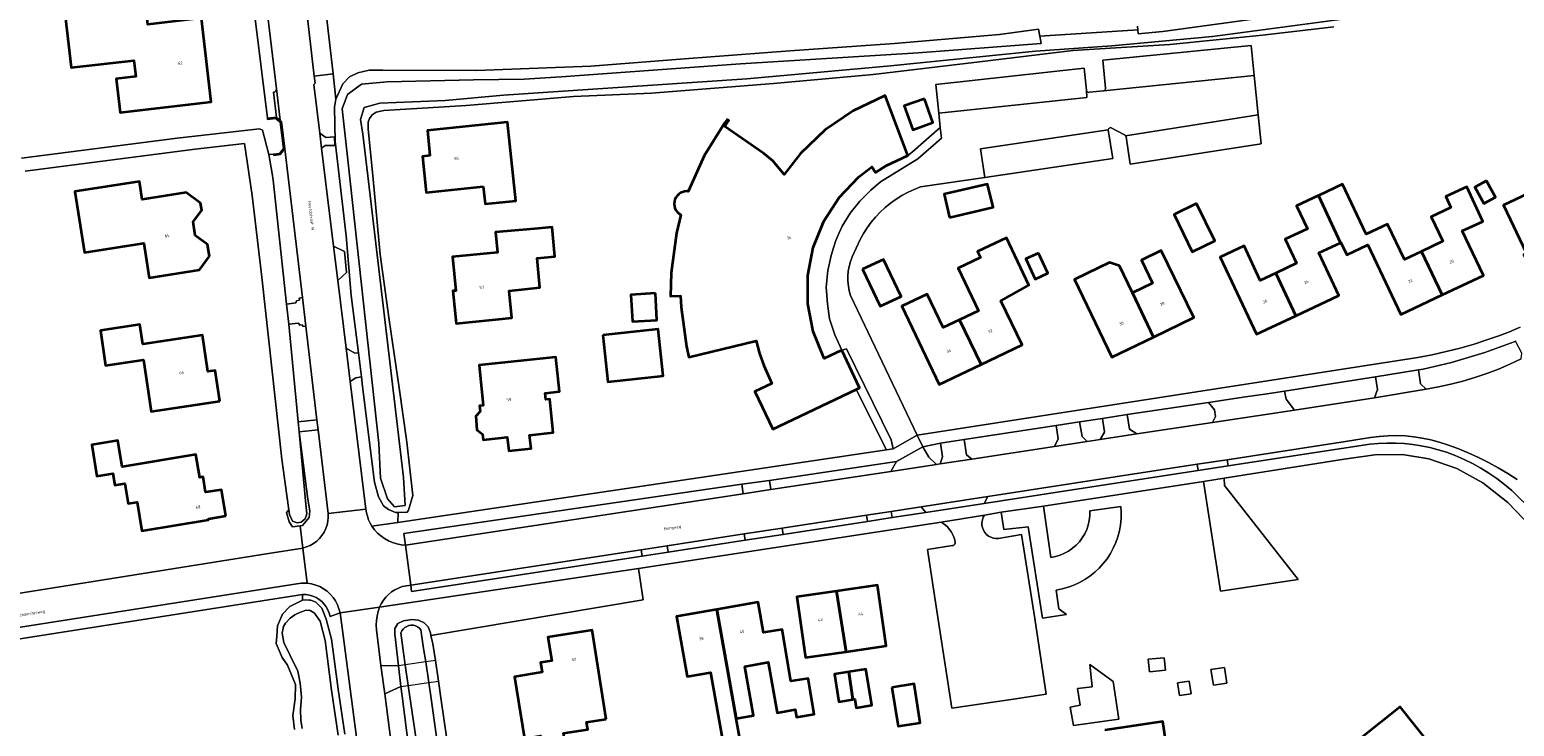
# Model space of a CAD drawing. Header units: metres. Extents: x 229229 to 231729, y 593167 to 595667.
# Tile 54 of 256: x 230175 to 230402, y 594110 to 594217. Entities that reach past the tile are written whole.
import ezdxf
from ezdxf.enums import TextEntityAlignment as Align

# ---------------------------------------------------------------- set-up
doc = ezdxf.new("R2010")
doc.units = ezdxf.units.M
for name, color, linetype, lineweight in [('B-WE-GR-GROENVOORZIENING-GV', 80, 'Continuous', 18), ('B-WE-IE-TERREINAFSCHEIDING_KUNSTMATIG_MUUR-GV', 90, 'Continuous', 18), ('B-WE-KW-KUNSTWERK_DEK-GV', 170, 'Continuous', 18), ('B-WE-OG-BEBOUWING-GV', 7, 'Continuous', 35), ('B-WE-OG-BEBOUWING-T18', 10, 'Continuous', 18), ('B-WE-OG-TERREIN_ERF-GV', 7, 'Continuous', 18), ('B-WE-OG-TOPOGRAFIE-T18', 10, 'Continuous', 18), ('B-WE-OG-WATER-GV', 130, 'Continuous', 18), ('B-WE-OG-WATER_SLOOT-GV', 120, 'Continuous', 18), ('B-WE-VH-VERHARDING_GESLOTEN-GV', 252, 'Continuous', 18), ('B-WE-VH-VERHARDING_OPEN-GV', 252, 'Continuous', 18)]:
    doc.layers.add(name, color=color, linetype=linetype, lineweight=lineweight)
doc.styles.add('NLCS-ISO-M250-T18', font='NLCS-ISO.ttf', dxfattribs={"height": 0.45})

msp = doc.modelspace()

# ---------------------------------------------------------------- linework, layer by layer
at = {"layer": 'B-WE-GR-GROENVOORZIENING-GV'}
for points in [[(230225.198, 594166.998), (230224.087, 594175.799), (230223.33, 594184.979), (230221.636, 594199.43), (230221.533, 594204.666), (230221.769, 594205.899), (230221.322, 594209.774), (230218.445, 594209.442), (230218.568, 594208.366), (230218.354, 594208.141), (230219.269, 594200.707), (230220.199, 594200.035), (230221.52, 594200.119), (230221.603, 594198.815), (230220.136, 594198.792), (230219.549, 594198.423), (230221.392, 594183.361), (230223.088, 594182.558), (230223.365, 594179.358), (230222.033, 594178.126), (230223.306, 594167.716), (230224.64, 594166.972)], [(230211.494, 594197.403), (230212.007, 594194.508), (230212.115, 594193.514), (230214.186, 594174.478), (230215.63, 594174.664), (230215.722, 594175.017), (230216.175, 594175.075), (230216.131, 594175.415), (230216.631, 594175.48), (230213.928, 594198.28), (230213.238, 594197.404), (230212.236, 594197.289), (230212.213, 594197.493)], [(230214.518, 594171.421), (230215.976, 594156.421), (230218.853, 594156.74), (230217.148, 594171.116), (230216.691, 594171.062), (230216.661, 594171.319), (230216.205, 594171.279), (230216.029, 594171.579)], [(230403.473, 594166.092), (230403.532, 594166.955), (230402.584, 594168.814), (230402.377, 594168.72), (230397.9, 594167.058), (230392.785, 594165.513), (230388.445, 594164.52), (230387.689, 594164.389), (230388.035, 594162.276), (230388.89, 594161.47), (230390.78, 594161.804), (230392.656, 594162.21), (230394.516, 594162.686), (230396.356, 594163.231), (230398.174, 594163.845), (230399.968, 594164.527), (230401.735, 594165.277)], [(230225.845, 594161.877), (230225.662, 594163.319), (230224.811, 594163.205), (230223.929, 594162.626), (230226.325, 594143.05), (230226.435, 594142.502), (230226.584, 594141.963), (230226.77, 594141.437), (230226.994, 594140.925), (230227.254, 594140.43), (230231.258, 594141.024), (230231.278, 594142.514), (230230.907, 594142.56), (230229.812, 594142.975), (230229.071, 594143.538), (230228.308, 594144.918), (230227.649, 594147.168)], [(230368.716, 594158.254), (230380.987, 594160.121), (230381.438, 594161.398), (230381.139, 594163.343), (230367.183, 594161.158), (230367.402, 594159.932)], [(230356.133, 594156.339), (230356.611, 594157.278), (230356.437, 594158.304), (230355.51, 594159.42), (230343.031, 594157.552), (230343.434, 594155.333), (230344.541, 594154.575)], [(230319.255, 594150.728), (230331.915, 594152.654), (230332.463, 594153.821), (230332.19, 594155.882), (230318.065, 594153.724), (230318.404, 594151.362)], [(230336.902, 594153.413), (230338.899, 594153.717), (230339.588, 594154.845), (230339.266, 594156.968), (230335.753, 594156.424), (230336.165, 594154.209)], [(230219.031, 594155.238), (230216.123, 594154.915), (230217.456, 594144.589), (230217.759, 594142.775), (230217.65, 594141.789), (230216.621, 594140.522), (230216.265, 594140.485), (230216.693, 594137.094), (230217.267, 594137.26), (230217.817, 594137.494), (230218.335, 594137.792), (230218.813, 594138.15), (230219.245, 594138.562), (230219.625, 594139.024), (230219.946, 594139.528), (230220.205, 594140.066), (230220.397, 594140.632), (230220.52, 594141.217), (230220.572, 594141.812), (230220.552, 594142.409)], [(230314.43, 594153.169), (230311.741, 594152.613), (230312.625, 594151.036), (230313.799, 594149.898), (230314.384, 594149.987), (230314.737, 594151.098)], [(230306.823, 594148.836), (230307.701, 594150.382), (230288.227, 594147.466), (230288.444, 594146.04)], [(230353.932, 594148.97), (230353.784, 594149.928), (230321.711, 594144.992), (230321.113, 594143.919), (230333.674, 594145.85)], [(230232.416, 594137.514), (230284.197, 594145.393), (230283.983, 594146.868), (230232.174, 594139.318)], [(230311.478, 594143.417), (230306.898, 594142.712), (230307.046, 594141.754), (230312.206, 594142.549)], [(230303.255, 594141.171), (230303.107, 594142.129), (230290.172, 594140.138), (230290.32, 594139.18)], [(230272.521, 594137.422), (230272.668, 594136.464), (230284.513, 594138.287), (230284.366, 594139.245)], [(230268.704, 594135.854), (230268.556, 594136.812), (230233.236, 594131.376), (230233.365, 594130.415)], [(230268.862, 594129.158), (230268.151, 594133.958), (230228.462, 594128.014), (230228.244, 594127.343), (230228.084, 594126.656), (230227.981, 594125.958), (230227.939, 594125.254), (230227.955, 594124.549), (230228.645, 594119.093), (230231.36, 594119.008), (230230.777, 594123.883), (230230.806, 594124.752), (230231.261, 594125.51), (230232.129, 594125.951), (230233.398, 594126.117), (230234.397, 594126.017), (230235.272, 594125.642), (230235.906, 594125.006), (230236.244, 594124.082), (230236.332, 594123.698)], [(230348.941, 594118.354), (230348.702, 594120.268), (230346.247, 594120.031), (230346.485, 594118.117)], [(230340.902, 594116.605), (230337.342, 594119.228), (230337.693, 594115.831), (230335.434, 594115.547), (230335.829, 594113.003), (230334.325, 594112.705), (230334.818, 594109.877), (230341.753, 594110.833)], [(230358.348, 594116.379), (230357.953, 594118.79), (230355.87, 594118.484), (230356.265, 594116.073)], [(230234.061, 594097.657), (230233.641, 594100.722), (230231.914, 594114.371), (230231.735, 594115.867), (230229.236, 594114.757), (230231.421, 594098.029)], [(230351.051, 594114.491), (230352.864, 594114.729), (230352.564, 594116.665), (230350.751, 594116.427)]]:
    msp.add_lwpolyline(points, close=True, dxfattribs=at)
for points in [[(230402.841, 594147.591), (230401.404, 594148.524), (230399.934, 594149.401), (230398.431, 594150.223), (230396.899, 594150.988), (230395.339, 594151.694), (230393.753, 594152.342), (230392.144, 594152.929), (230390.88, 594153.341), (230389.596, 594153.682), (230388.294, 594153.951), (230386.98, 594154.148), (230385.657, 594154.272), (230384.328, 594154.322), (230383, 594154.299), (230381.674, 594154.201), (230380.356, 594154.031), (230376.519, 594153.426), (230358.386, 594150.636), (230358.533, 594149.678), (230380.229, 594153.008), (230381.548, 594153.13), (230382.871, 594153.188), (230384.195, 594153.18), (230385.517, 594153.106), (230386.834, 594152.968), (230388.143, 594152.764), (230389.44, 594152.497), (230390.722, 594152.165), (230391.986, 594151.771), (230393.35, 594151.254), (230394.687, 594150.673), (230395.995, 594150.028), (230397.271, 594149.322), (230398.512, 594148.556), (230399.715, 594147.732), (230400.877, 594146.851), (230401.996, 594145.916), (230405.392, 594142.579)], [(230227.749, 594086.608), (230222.838, 594124.092), (230222.389, 594127.134), (230220.875, 594126.598), (230220.737, 594127.113), (230220.536, 594127.607), (230220.273, 594128.071), (230219.954, 594128.498), (230219.583, 594128.881), (230219.167, 594129.215), (230218.713, 594129.493), (230218.226, 594129.711), (230217.716, 594129.866), (230217.191, 594129.956), (230216.658, 594129.978), (230216.644, 594129.083), (230217.071, 594129.145), (230217.703, 594129.094), (230217.923, 594129.076), (230218.68, 594128.766), (230219.582, 594127.894), (230220.287, 594126.173), (230221.085, 594123.111), (230222.087, 594115.432), (230223.115, 594108.56)]]:
    msp.add_lwpolyline(points, dxfattribs=at)
at = {"layer": 'B-WE-IE-TERREINAFSCHEIDING_KUNSTMATIG_MUUR-GV'}
msp.add_lwpolyline([(230211.272, 594202.804), (230212.52, 594202.964), (230213.235, 594202.397), (230213.719, 594198.338), (230213.133, 594197.593), (230212.213, 594197.493), (230212.236, 594197.289), (230213.238, 594197.404), (230213.928, 594198.28), (230213.424, 594202.502), (230213.202, 594202.678), (230212.646, 594203.119), (230212.578, 594203.173), (230211.399, 594203.02), (230211.247, 594203.001)], close=True, dxfattribs=at)
at = {"layer": 'B-WE-KW-KUNSTWERK_DEK-GV'}
msp.add_lwpolyline([(230231.735, 594115.867), (230232.843, 594116.027), (230236.006, 594116.483), (230237.48, 594116.696), (230237.011, 594119.848), (230235.522, 594119.627), (230232.385, 594119.16), (230231.36, 594119.008)], close=True, dxfattribs=at)
at = {"layer": 'B-WE-OG-BEBOUWING-GV'}
for points in [[(230191.684, 594204.24), (230202.616, 594205.507), (230201.131, 594218.317), (230192.923, 594217.365), (230192.452, 594221.43), (230180.125, 594220.008), (230181.199, 594210.743), (230190.801, 594211.856), (230191.089, 594209.371), (230188.088, 594209.023), (230188.683, 594203.892)], [(230301.496, 594161.402), (230302.038, 594161.66), (230299.3, 594167.408), (230296.609, 594166.128), (230296.555, 594166.233), (230294.938, 594170.27), (230294.115, 594174.54), (230294.115, 594178.889), (230294.938, 594183.159), (230296.555, 594187.196), (230298.906, 594190.855), (230301.907, 594194.002), (230303.889, 594195.538), (230304.47, 594194.652), (230306.158, 594195.73), (230309.418, 594197.276), (230305.977, 594206.466), (230305.732, 594206.374), (230301.029, 594204.142), (230296.744, 594201.185), (230292.989, 594197.578), (230290.485, 594194.365), (230288.727, 594196.48), (230287.364, 594197.563), (230281.36, 594201.731), (230281.99, 594202.626), (230281.742, 594202.8), (230281.327, 594202.238), (230278.2, 594197.234), (230275.8, 594191.844), (230275.775, 594191.775), (230275.541, 594191.789), (230275.207, 594191.76), (230274.884, 594191.674), (230274.581, 594191.532), (230274.307, 594191.34), (230274.07, 594191.104), (230273.879, 594190.83), (230273.737, 594190.527), (230273.651, 594190.203), (230273.621, 594189.87), (230273.651, 594189.537), (230273.737, 594189.214), (230273.879, 594188.911), (230274.07, 594188.637), (230274.307, 594188.4), (230274.581, 594188.208), (230274.641, 594188.175), (230273.983, 594185.386), (230273.163, 594179.289), (230273.063, 594175.722), (230274.59, 594175.736), (230274.672, 594174.02), (230275.481, 594168.008), (230275.849, 594166.355), (230286.156, 594168.839), (230286.703, 594166.933), (230287.362, 594165.06), (230288.603, 594162.322), (230285.991, 594161.097), (230288.729, 594155.327)], [(230311.971, 594205.958), (230308.889, 594204.867), (230310.178, 594201.225), (230313.26, 594202.316)], [(230244.344, 594192.497), (230244.617, 594189.854), (230246.795, 594190.079), (230249.324, 594190.339), (230248.083, 594202.381), (230235.781, 594201.113), (230236.179, 594197.252), (230235.04, 594197.135), (230235.61, 594191.597)], [(230412.838, 594191.636), (230410.626, 594196.27), (230406.383, 594194.245), (230407.128, 594192.683), (230400.755, 594189.64), (230404.276, 594182.265), (230403.871, 594182.071), (230404.387, 594180.99), (230411.242, 594184.262), (230408.671, 594189.647)], [(230202.369, 594181.817), (230202.087, 594183.631), (230200.189, 594185.021), (230199.869, 594187.085), (230201.192, 594188.894), (230201.026, 594189.962), (230198.817, 594191.579), (230192.081, 594190.535), (230191.654, 594193.286), (230181.754, 594191.751), (230183.2, 594182.424), (230192.321, 594183.838), (230193.143, 594178.536), (230200.841, 594179.729)], [(230315.831, 594187.787), (230322.486, 594189.345), (230321.659, 594192.88), (230315.003, 594191.321)], [(230375.83, 594183.938), (230376.715, 594182.059), (230379.959, 594183.586), (230385.02, 594172.905), (230391.357, 594175.908), (230388.17, 594182.573), (230385.543, 594181.329), (230382.973, 594186.753), (230379.676, 594185.191), (230376.065, 594192.863), (230372.434, 594191.154), (230372.362, 594191.12), (230375.738, 594183.895)], [(230391.357, 594175.908), (230397.669, 594178.898), (230394.424, 594185.746), (230397.562, 594187.165), (230395.096, 594192.484), (230391.909, 594190.98), (230392.656, 594189.301), (230389.643, 594187.874), (230391.424, 594184.115), (230388.17, 594182.573)], [(230398.134, 594193.399), (230396.323, 594192.395), (230397.709, 594189.896), (230399.52, 594190.9)], [(230372.362, 594191.12), (230369.033, 594189.554), (230370.688, 594186.036), (230367.274, 594184.428), (230369.009, 594180.742), (230365.834, 594179.247), (230368.913, 594172.705), (230375.503, 594175.807), (230372.429, 594182.337), (230375.738, 594183.895)], [(230353.705, 594189.916), (230350.238, 594188.227), (230353.031, 594182.492), (230356.498, 594184.18)], [(230252.22, 594186.026), (230246.238, 594185.502), (230246.508, 594182.4), (230239.642, 594181.715), (230240.158, 594176.55), (230239.677, 594176.502), (230240.172, 594171.539), (230248.741, 594172.395), (230248.327, 594176.543), (230253.006, 594177.011), (230252.612, 594181.53), (230255.327, 594181.768), (230254.933, 594186.264)], [(230317.352, 594172.075), (230320.661, 594165.251), (230326.935, 594168.244), (230323.709, 594175.007), (230327.995, 594177.384), (230324.533, 594184.643), (230320.118, 594182.537), (230320.557, 594181.616), (230317.153, 594179.993), (230320.266, 594173.465)], [(230365.834, 594179.247), (230363.459, 594178.129), (230360.974, 594183.409), (230357.304, 594181.682), (230362.869, 594169.86), (230368.913, 594172.705)], [(230302.497, 594179.829), (230305.194, 594174.162), (230308.388, 594175.682), (230305.691, 594181.349)], [(230329.437, 594182.316), (230327.502, 594181.408), (230328.958, 594178.304), (230330.893, 594179.212)], [(230347.081, 594169.443), (230343.858, 594176.216), (230341.858, 594180.367), (230340.349, 594180.863), (230338.681, 594180.059), (230334.978, 594178.275), (230340.712, 594166.374)], [(230347.081, 594169.443), (230353.247, 594172.414), (230348.283, 594182.716), (230345.235, 594181.247), (230346.942, 594177.702), (230343.858, 594176.216)], [(230270.731, 594176.148), (230266.984, 594175.928), (230267.226, 594171.808), (230270.973, 594172.028)], [(230320.661, 594165.251), (230317.352, 594172.075), (230314.86, 594170.887), (230312.411, 594176.022), (230308.496, 594174.154), (230314.211, 594162.174)], [(230203.965, 594159.593), (230203.262, 594164.321), (230202.145, 594164.155), (230201.316, 594169.735), (230192.149, 594168.372), (230191.704, 594171.364), (230185.647, 594170.464), (230186.451, 594165.057), (230192.277, 594165.923), (230193.45, 594158.03)], [(230262.687, 594169.719), (230263.446, 594162.584), (230271.916, 594163.49), (230271.157, 594170.626)], [(230243.851, 594157.999), (230243.217, 594157.308), (230243.354, 594155.203), (230244.217, 594154.54), (230244.307, 594153.696), (230248.026, 594154.09), (230248.251, 594151.973), (230251.668, 594152.335), (230251.449, 594154.398), (230255.074, 594154.782), (230254.53, 594159.918), (230253.952, 594159.857), (230253.847, 594160.846), (230256.037, 594161.078), (230255.476, 594166.364), (230243.704, 594165.117), (230244.357, 594158.957), (230243.756, 594158.893)], [(230204.898, 594142.017), (230204.234, 594146.035), (230201.79, 594145.631), (230201.396, 594148.015), (230200.881, 594147.93), (230200.305, 594151.415), (230188.999, 594149.547), (230188.329, 594153.597), (230184.326, 594152.935), (230185.12, 594148.132), (230187.567, 594148.537), (230187.866, 594146.724), (230189.389, 594146.975), (230189.897, 594143.899), (230191.272, 594144.126), (230192.003, 594139.704), (230202.252, 594141.397), (230202.222, 594141.575)], [(230298.517, 594130.486), (230299.956, 594121.192), (230306.092, 594122.072), (230304.758, 594131.38)], [(230280.165, 594127.675), (230281.776, 594118.466), (230283.111, 594110.967), (230285.776, 594111.44), (230284.444, 594118.94), (230288.045, 594119.579), (230289.384, 594111.829), (230292.178, 594112.322), (230292.37, 594111.182), (230295.081, 594111.639), (230294.16, 594117.101), (230291.47, 594116.664), (230290.175, 594124.614), (230287.292, 594124.144), (230286.466, 594128.794)], [(230299.956, 594121.192), (230298.517, 594130.486), (230292.421, 594129.612), (230293.756, 594120.303)], [(230283.111, 594110.967), (230281.776, 594118.466), (230280.165, 594127.675), (230273.964, 594126.574), (230275.598, 594117.369), (230279.17, 594118.003), (230281.406, 594105.408), (230284.016, 594105.871)], [(230263.178, 594110.849), (230261.018, 594124.505), (230254.268, 594123.437), (230254.84, 594119.816), (230253.146, 594119.548), (230253.386, 594118.033), (230249.147, 594117.363), (230250.645, 594107.895), (230253.188, 594108.298), (230253.595, 594105.728), (230257.036, 594106.273), (230256.653, 594108.698), (230260.363, 594109.285), (230260.191, 594110.376)], [(230301.024, 594113.853), (230300.405, 594118.106), (230298.171, 594117.737), (230298.87, 594113.497)], [(230300.405, 594118.106), (230301.024, 594113.853), (230301.282, 594113.896), (230301.498, 594112.587), (230303.932, 594112.989), (230303.716, 594114.297), (230303.017, 594118.536)], [(230307, 594115.71), (230307.955, 594109.771), (230311.336, 594110.315), (230310.381, 594116.254)]]:
    msp.add_lwpolyline(points, close=True, dxfattribs=at)
for points in [[(230389.901, 594106.461), (230384.918, 594112.736), (230375.88, 594105.56)], [(230350.118, 594099.836), (230348.542, 594110.505), (230339.606, 594109.185)]]:
    msp.add_lwpolyline(points, dxfattribs=at)
at = {"layer": 'B-WE-OG-TERREIN_ERF-GV'}
for points in [[(230173.553, 594196.865), (230197.414, 594199.908), (230210.054, 594201.356), (230210.508, 594201.153), (230211.494, 594197.403), (230212.213, 594197.493), (230213.133, 594197.593), (230213.719, 594198.338), (230213.235, 594202.397), (230212.52, 594202.964), (230211.272, 594202.804), (230211.247, 594203.001), (230203.128, 594268.457), (230199.381, 594268.308), (230193.39, 594268.07), (230176.008, 594265.007), (230134.912, 594256.733)], [(230218.772, 594231.855), (230221.322, 594209.774), (230221.769, 594205.899), (230222.8, 594208.28), (230223.825, 594209.326), (230225.143, 594209.964), (230226.867, 594210.344), (230228.936, 594210.382), (230243.304, 594210.313), (230260.861, 594210.986), (230275.196, 594212.072), (230291.323, 594213.314), (230307.392, 594214.466), (230323.479, 594215.833), (230329.448, 594216.643), (230329.665, 594215.555), (230344.684, 594216.529), (230344.62, 594217.119)], [(230374.755, 594217.012), (230363.803, 594215.733), (230349.59, 594214.285), (230334.718, 594213.356), (230320.421, 594211.619), (230304.122, 594209.713), (230288.851, 594208.335), (230270.112, 594206.828), (230258.199, 594206.326), (230241.713, 594204.923), (230229.083, 594204.2), (230227.938, 594203.931), (230227.329, 594203.519), (230226.902, 594202.968), (230226.69, 594202.371), (230226.698, 594201.366), (230227.46, 594193.66), (230228.546, 594182.101), (230229.904, 594172.104), (230231.454, 594161.674), (230232.636, 594153.343), (230233.567, 594145.138), (230232.885, 594142.921), (230232.687, 594142.614), (230231.278, 594142.514), (230231.258, 594141.024), (230306.155, 594152.137), (230301.496, 594161.402), (230288.729, 594155.327), (230285.991, 594161.097), (230288.603, 594162.322), (230287.362, 594165.06), (230286.703, 594166.933), (230286.156, 594168.839), (230275.849, 594166.355), (230275.481, 594168.008), (230274.672, 594174.02), (230274.59, 594175.736), (230273.063, 594175.722), (230273.163, 594179.289), (230273.983, 594185.386), (230274.641, 594188.175), (230274.581, 594188.208), (230274.307, 594188.4), (230274.07, 594188.637), (230273.879, 594188.911), (230273.737, 594189.214), (230273.651, 594189.537), (230273.621, 594189.87), (230273.651, 594190.203), (230273.737, 594190.527), (230273.879, 594190.83), (230274.07, 594191.104), (230274.307, 594191.34), (230274.581, 594191.532), (230274.884, 594191.674), (230275.207, 594191.76), (230275.541, 594191.789), (230275.775, 594191.775), (230275.8, 594191.844), (230278.2, 594197.234), (230281.327, 594202.238), (230281.742, 594202.8), (230281.99, 594202.626), (230281.36, 594201.731), (230287.364, 594197.563), (230288.727, 594196.48), (230290.485, 594194.365), (230292.989, 594197.578), (230296.744, 594201.185), (230301.029, 594204.142), (230305.732, 594206.374), (230305.977, 594206.466), (230309.418, 594197.276), (230310.166, 594197.843), (230314.406, 594201.57), (230314.196, 594203.767), (230313.726, 594208.166), (230336.457, 594210.643), (230336.795, 594207.29), (230336.838, 594207.167), (230336.917, 594207.065), (230337.024, 594206.992), (230337.149, 594206.957), (230337.279, 594206.964), (230339.42, 594207.168), (230339.534, 594207.21), (230339.631, 594207.284), (230339.702, 594207.383), (230339.741, 594207.498), (230339.745, 594207.62), (230339.313, 594211.87), (230362.037, 594214.133), (230362.517, 594209.53), (230363.143, 594203.518), (230363.606, 594199.072), (230343.521, 594195.927), (230342.9, 594200.119), (230342.864, 594200.198), (230342.818, 594200.273), (230342.738, 594200.37), (230342.642, 594200.452), (230340.52, 594201.56), (230340.419, 594201.527), (230340.328, 594201.473), (230340.252, 594201.4), (230340.193, 594201.312), (230340.156, 594201.213), (230340.877, 594196.821), (230321.256, 594193.909), (230311.396, 594192.446), (230310.415, 594192.073), (230309.46, 594191.639), (230308.535, 594191.144), (230307.643, 594190.59), (230306.789, 594189.981), (230305.975, 594189.318), (230305.206, 594188.605), (230304.484, 594187.843), (230303.812, 594187.037), (230303.193, 594186.19), (230302.629, 594185.305), (230302.124, 594184.385), (230300.875, 594181.726), (230300.616, 594181.013), (230300.422, 594180.279), (230300.294, 594179.531), (230300.232, 594178.775), (230300.238, 594178.016), (230300.311, 594177.261), (230300.451, 594176.515), (230300.656, 594175.785), (230310.868, 594154.417), (230387.614, 594166.311), (230389.795, 594166.727), (230391.962, 594167.21), (230394.113, 594167.759), (230396.247, 594168.373), (230398.361, 594169.052), (230400.024, 594169.62), (230401.662, 594170.253), (230403.274, 594170.951)], [(230148.309, 594126.178), (230211.422, 594136.235), (230216.693, 594137.094), (230216.265, 594140.485), (230215.101, 594140.365), (230214.579, 594141.093), (230214.171, 594142.528), (230214.541, 594142.939), (230214.257, 594145.136), (230213.47, 594150.724), (230210.425, 594178.604), (230208.932, 594191.117), (230207.727, 594199.132), (230200.164, 594198.235), (230174.148, 594194.895)], [(230405.095, 594140.247), (230401.425, 594144.07), (230397.55, 594147.067), (230393.58, 594149.27), (230389.281, 594150.744), (230385.257, 594151.435), (230380.997, 594151.383), (230376.302, 594150.729), (230357.915, 594147.779), (230357.963, 594146.693), (230369.283, 594132.265), (230357.367, 594130.501), (230354.777, 594147.288), (230330.233, 594143.529), (230331.355, 594135.656), (230332.071, 594135.791), (230332.769, 594136.001), (230333.442, 594136.283), (230334.08, 594136.634), (230334.679, 594137.051), (230335.23, 594137.528), (230335.728, 594138.06), (230336.167, 594138.642), (230336.543, 594139.267), (230336.851, 594139.927), (230337.087, 594140.617), (230337.25, 594141.327), (230337.337, 594142.051), (230337.348, 594142.78), (230342.077, 594143.484), (230342.136, 594142.544), (230342.119, 594141.602), (230342.027, 594140.665), (230341.861, 594139.737), (230341.621, 594138.826), (230341.31, 594137.938), (230340.928, 594137.076), (230340.479, 594136.248), (230339.965, 594135.459), (230339.39, 594134.713), (230338.757, 594134.015), (230338.071, 594133.37), (230337.335, 594132.782), (230336.554, 594132.254), (230335.734, 594131.791), (230334.88, 594131.394), (230333.997, 594131.067), (230333.09, 594130.811), (230332.166, 594130.629), (230332.564, 594127.762), (230333.73, 594126.884), (230330.069, 594126.322), (230327.889, 594140.35), (230324.151, 594139.926), (230323.716, 594142.567), (230321.201, 594142.147), (230320.997, 594141.798), (230320.858, 594141.418), (230320.788, 594141.019), (230320.791, 594140.614), (230320.865, 594140.217), (230321.008, 594139.838), (230321.216, 594139.491), (230321.483, 594139.187), (230321.799, 594138.934), (230322.155, 594138.742), (230322.539, 594138.615), (230322.94, 594138.559), (230323.344, 594138.575), (230326.863, 594139.154), (230328.887, 594126.286), (230330.636, 594114.694), (230325.285, 594113.892), (230323.151, 594113.547), (230316.2, 594112.514), (230313.648, 594128.813), (230312.457, 594136.886), (230316.288, 594137.464), (230316.429, 594137.498), (230316.552, 594137.575), (230316.643, 594137.687), (230316.694, 594137.823), (230316.698, 594137.968), (230316.568, 594138.503), (230316.373, 594139.018), (230316.116, 594139.505), (230315.802, 594139.957), (230315.435, 594140.368), (230315.02, 594140.73), (230314.564, 594141.039), (230268.151, 594133.958), (230268.862, 594129.158), (230236.332, 594123.698), (230236.632, 594122.395), (230237.011, 594119.848), (230237.48, 594116.696), (230237.913, 594113.782), (230239.185, 594104.966)], [(230215.436, 594109.278), (230215.142, 594111.416), (230215.492, 594113.973), (230215.553, 594116.158), (230214.35, 594119.149), (230213.532, 594120.315), (230212.593, 594122.432), (230212.684, 594123.591), (230212.807, 594125.159), (230213.58, 594126.963), (230214.711, 594128.117), (230216.644, 594129.083), (230216.658, 594129.978), (230139.453, 594117.858)], [(230375.88, 594105.56), (230384.918, 594112.736), (230389.901, 594106.461)], [(230339.606, 594109.185), (230348.542, 594110.505), (230350.118, 594099.836)]]:
    msp.add_lwpolyline(points, dxfattribs=at)
for points in [[(230192.452, 594221.43), (230192.923, 594217.365), (230201.131, 594218.317), (230202.616, 594205.507), (230191.684, 594204.24), (230188.683, 594203.892), (230188.088, 594209.023), (230191.089, 594209.371), (230190.801, 594211.856), (230181.199, 594210.743), (230180.125, 594220.008)], [(230311.971, 594205.958), (230313.26, 594202.316), (230310.178, 594201.225), (230308.889, 594204.867)], [(230249.324, 594190.339), (230246.795, 594190.079), (230244.617, 594189.854), (230244.344, 594192.497), (230235.61, 594191.597), (230235.04, 594197.135), (230236.179, 594197.252), (230235.781, 594201.113), (230248.083, 594202.381)], [(230406.383, 594194.245), (230410.626, 594196.27), (230412.838, 594191.636), (230408.671, 594189.647), (230411.242, 594184.262), (230404.387, 594180.99), (230403.871, 594182.071), (230404.276, 594182.265), (230400.755, 594189.64), (230407.128, 594192.683)], [(230191.654, 594193.286), (230192.081, 594190.535), (230198.817, 594191.579), (230201.026, 594189.962), (230201.192, 594188.894), (230199.869, 594187.085), (230200.189, 594185.021), (230202.087, 594183.631), (230202.369, 594181.817), (230200.841, 594179.729), (230193.143, 594178.536), (230192.321, 594183.838), (230183.2, 594182.424), (230181.754, 594191.751)], [(230315.003, 594191.321), (230321.659, 594192.88), (230322.486, 594189.345), (230315.831, 594187.787)], [(230367.274, 594184.428), (230370.688, 594186.036), (230369.033, 594189.554), (230372.362, 594191.12), (230372.434, 594191.154), (230376.065, 594192.863), (230379.676, 594185.191), (230382.973, 594186.753), (230385.543, 594181.329), (230388.17, 594182.573), (230391.424, 594184.115), (230389.643, 594187.874), (230392.656, 594189.301), (230391.909, 594190.98), (230395.096, 594192.484), (230397.562, 594187.165), (230394.424, 594185.746), (230397.669, 594178.898), (230391.357, 594175.908), (230385.02, 594172.905), (230379.959, 594183.586), (230376.715, 594182.059), (230375.83, 594183.938), (230375.738, 594183.895), (230372.429, 594182.337), (230375.503, 594175.807), (230368.913, 594172.705), (230362.869, 594169.86), (230357.304, 594181.682), (230360.974, 594183.409), (230363.459, 594178.129), (230365.834, 594179.247), (230369.009, 594180.742)], [(230398.134, 594193.399), (230399.52, 594190.9), (230397.709, 594189.896), (230396.323, 594192.395)], [(230350.238, 594188.227), (230353.705, 594189.916), (230356.498, 594184.18), (230353.031, 594182.492)], [(230252.22, 594186.026), (230254.933, 594186.264), (230255.327, 594181.768), (230252.612, 594181.53), (230253.006, 594177.011), (230248.327, 594176.543), (230248.741, 594172.395), (230240.172, 594171.539), (230239.677, 594176.502), (230240.158, 594176.55), (230239.642, 594181.715), (230246.508, 594182.4), (230246.238, 594185.502)], [(230324.533, 594184.643), (230327.995, 594177.384), (230323.709, 594175.007), (230326.935, 594168.244), (230320.661, 594165.251), (230314.211, 594162.174), (230308.496, 594174.154), (230312.411, 594176.022), (230314.86, 594170.887), (230317.352, 594172.075), (230320.266, 594173.465), (230317.153, 594179.993), (230320.557, 594181.616), (230320.118, 594182.537)], [(230302.497, 594179.829), (230305.691, 594181.349), (230308.388, 594175.682), (230305.194, 594174.162)], [(230327.502, 594181.408), (230329.437, 594182.316), (230330.893, 594179.212), (230328.958, 594178.304)], [(230334.978, 594178.275), (230338.681, 594180.059), (230340.349, 594180.863), (230341.858, 594180.367), (230343.858, 594176.216), (230346.942, 594177.702), (230345.235, 594181.247), (230348.283, 594182.716), (230353.247, 594172.414), (230347.081, 594169.443), (230340.712, 594166.374)], [(230270.731, 594176.148), (230270.973, 594172.028), (230267.226, 594171.808), (230266.984, 594175.928)], [(230191.704, 594171.364), (230192.149, 594168.372), (230201.316, 594169.735), (230202.145, 594164.155), (230203.262, 594164.321), (230203.965, 594159.593), (230193.45, 594158.03), (230192.277, 594165.923), (230186.451, 594165.057), (230185.647, 594170.464)], [(230271.157, 594170.626), (230271.916, 594163.49), (230263.446, 594162.584), (230262.687, 594169.719)], [(230256.037, 594161.078), (230253.847, 594160.846), (230253.952, 594159.857), (230254.53, 594159.918), (230255.074, 594154.782), (230251.449, 594154.398), (230251.668, 594152.335), (230248.251, 594151.973), (230248.026, 594154.09), (230244.307, 594153.696), (230244.217, 594154.54), (230243.354, 594155.203), (230243.217, 594157.308), (230243.851, 594157.999), (230243.756, 594158.893), (230244.357, 594158.957), (230243.704, 594165.117), (230255.476, 594166.364)], [(230201.396, 594148.015), (230201.79, 594145.631), (230204.234, 594146.035), (230204.898, 594142.017), (230202.222, 594141.575), (230202.252, 594141.397), (230192.003, 594139.704), (230191.272, 594144.126), (230189.897, 594143.899), (230189.389, 594146.975), (230187.866, 594146.724), (230187.567, 594148.537), (230185.12, 594148.132), (230184.326, 594152.935), (230188.329, 594153.597), (230188.999, 594149.547), (230200.305, 594151.415), (230200.881, 594147.93)], [(230299.956, 594121.192), (230293.756, 594120.303), (230292.421, 594129.612), (230298.517, 594130.486), (230304.758, 594131.38), (230306.092, 594122.072)], [(230284.016, 594105.871), (230281.406, 594105.408), (230279.17, 594118.003), (230275.598, 594117.369), (230273.964, 594126.574), (230280.165, 594127.675), (230286.466, 594128.794), (230287.292, 594124.144), (230290.175, 594124.614), (230291.47, 594116.664), (230294.16, 594117.101), (230295.081, 594111.639), (230292.37, 594111.182), (230292.178, 594112.322), (230289.384, 594111.829), (230288.045, 594119.579), (230284.444, 594118.94), (230285.776, 594111.44), (230283.111, 594110.967)], [(230263.178, 594110.849), (230260.191, 594110.376), (230260.363, 594109.285), (230256.653, 594108.698), (230257.036, 594106.273), (230253.595, 594105.728), (230253.188, 594108.298), (230250.645, 594107.895), (230249.147, 594117.363), (230253.386, 594118.033), (230253.146, 594119.548), (230254.84, 594119.816), (230254.268, 594123.437), (230261.018, 594124.505)], [(230346.485, 594118.117), (230346.247, 594120.031), (230348.702, 594120.268), (230348.941, 594118.354)], [(230303.932, 594112.989), (230301.498, 594112.587), (230301.282, 594113.896), (230301.024, 594113.853), (230298.87, 594113.497), (230298.171, 594117.737), (230300.405, 594118.106), (230303.017, 594118.536), (230303.716, 594114.297)], [(230334.325, 594112.705), (230335.829, 594113.003), (230335.434, 594115.547), (230337.693, 594115.831), (230337.342, 594119.228), (230340.902, 594116.605), (230341.753, 594110.833), (230334.818, 594109.877)], [(230355.87, 594118.484), (230357.953, 594118.79), (230358.348, 594116.379), (230356.265, 594116.073)], [(230311.336, 594110.315), (230307.955, 594109.771), (230307, 594115.71), (230310.381, 594116.254)], [(230351.051, 594114.491), (230350.751, 594116.427), (230352.564, 594116.665), (230352.864, 594114.729)]]:
    msp.add_lwpolyline(points, close=True, dxfattribs=at)
at = {"layer": 'B-WE-OG-WATER-GV'}
for points in [[(230370.961, 594219.331), (230348.532, 594216.312), (230344.748, 594215.938), (230344.684, 594216.529), (230329.665, 594215.555), (230329.881, 594214.467), (230311.012, 594213.006), (230283.757, 594211.338), (230256.3, 594209.354), (230250.63, 594208.972), (230242.843, 594208.86), (230229.621, 594208.552), (230225.7, 594208.188), (230223.515, 594206.618), (230222.703, 594204.432), (230223.655, 594196.166), (230228.32, 594153.1), (230228.614, 594147.803), (230229.643, 594144.616), (230230.721, 594143.39), (230232.388, 594143.635), (230232.143, 594147.901), (230226.662, 594194.157), (230225.878, 594200.547), (230225.535, 594202.811), (230226.074, 594204.626), (230228.476, 594205.312), (230238.525, 594205.705), (230247.446, 594206.538), (230284.756, 594209.024), (230306.776, 594211.044), (230328.981, 594213.251), (230340.691, 594214.112), (230356.156, 594215.536), (230383.749, 594219.218)], [(230174.148, 594194.895), (230200.164, 594198.235), (230207.727, 594199.132), (230208.932, 594191.117), (230210.425, 594178.604), (230213.47, 594150.724), (230214.257, 594145.136), (230214.541, 594142.939), (230214.629, 594142.257), (230215.114, 594141.223), (230215.836, 594140.93), (230216.458, 594141.04), (230217.062, 594141.561), (230217.291, 594142.321), (230217.089, 594144.316), (230216.123, 594154.915), (230215.976, 594156.421), (230214.518, 594171.421), (230214.186, 594174.478), (230212.115, 594193.514), (230212.007, 594194.508), (230211.494, 594197.403), (230210.508, 594201.153), (230210.054, 594201.356), (230197.414, 594199.908), (230173.553, 594196.865)], [(230222.127, 594108.402), (230221.097, 594115.293), (230220.102, 594122.919), (230219.336, 594125.856), (230218.476, 594127.111), (230217.79, 594127.514), (230217.15, 594127.568), (230216.629, 594127.376), (230216.098, 594127.157), (230215.442, 594126.859), (230214.747, 594126.357), (230214.053, 594125.56), (230213.739, 594125.035), (230213.528, 594124.051), (230213.773, 594122.599), (230214.759, 594120.599), (230215.941, 594118.2), (230216.26, 594116.36), (230216.466, 594114.229), (230216.323, 594112.325), (230216.387, 594110.699), (230216.566, 594109.41)], [(230238.561, 594098.241), (230236.329, 594114.391), (230236.006, 594116.483), (230235.522, 594119.627), (230235.203, 594121.695), (230234.801, 594124.565), (230234.566, 594124.817), (230234.286, 594125.019), (230233.972, 594125.162), (230233.636, 594125.241), (230233.291, 594125.254), (230232.951, 594125.199), (230232.628, 594125.079), (230232.334, 594124.898), (230232.081, 594124.663), (230231.878, 594124.384), (230231.734, 594124.071), (230232.115, 594121.009), (230232.385, 594119.16), (230232.843, 594116.027), (230234.26, 594106.333)]]:
    msp.add_lwpolyline(points, dxfattribs=at)
at = {"layer": 'B-WE-OG-WATER_SLOOT-GV'}
for points in [[(230383.749, 594219.218), (230356.156, 594215.536), (230340.691, 594214.112), (230328.981, 594213.251), (230306.776, 594211.044), (230284.756, 594209.024), (230247.446, 594206.538), (230238.525, 594205.705), (230228.476, 594205.312), (230226.074, 594204.626), (230225.535, 594202.811), (230225.878, 594200.547), (230226.662, 594194.157), (230232.143, 594147.901), (230232.388, 594143.635), (230230.721, 594143.39), (230229.643, 594144.616), (230228.614, 594147.803), (230228.32, 594153.1), (230223.655, 594196.166), (230222.703, 594204.432), (230223.515, 594206.618), (230225.7, 594208.188), (230229.621, 594208.552), (230242.843, 594208.86), (230250.63, 594208.972), (230256.3, 594209.354), (230283.757, 594211.338), (230311.012, 594213.006), (230329.881, 594214.467), (230329.665, 594215.555), (230329.448, 594216.643), (230323.479, 594215.833), (230307.392, 594214.466), (230291.323, 594213.314), (230275.196, 594212.072), (230260.861, 594210.986), (230243.304, 594210.313), (230228.936, 594210.382), (230226.867, 594210.344), (230225.143, 594209.964), (230223.825, 594209.326), (230222.8, 594208.28), (230221.769, 594205.899), (230221.533, 594204.666), (230221.636, 594199.43), (230223.33, 594184.979), (230224.087, 594175.799), (230225.198, 594166.998), (230225.662, 594163.319), (230225.845, 594161.877), (230227.649, 594147.168), (230228.308, 594144.918), (230229.071, 594143.538), (230229.812, 594142.975), (230230.907, 594142.56), (230231.278, 594142.514), (230232.687, 594142.614), (230232.885, 594142.921), (230233.567, 594145.138), (230232.636, 594153.343), (230231.454, 594161.674), (230229.904, 594172.104), (230228.546, 594182.101), (230227.46, 594193.66), (230226.698, 594201.366), (230226.69, 594202.371), (230226.902, 594202.968), (230227.329, 594203.519), (230227.938, 594203.931), (230229.083, 594204.2), (230241.713, 594204.923), (230258.199, 594206.326), (230270.112, 594206.828), (230288.851, 594208.335), (230304.122, 594209.713), (230320.421, 594211.619), (230334.718, 594213.356), (230349.59, 594214.285), (230363.803, 594215.733), (230374.755, 594217.012)], [(230344.62, 594217.119), (230344.684, 594216.529), (230344.748, 594215.938), (230348.532, 594216.312), (230370.961, 594219.331)], [(230223.115, 594108.56), (230222.087, 594115.432), (230221.085, 594123.111), (230220.287, 594126.173), (230219.582, 594127.894), (230218.68, 594128.766), (230217.923, 594129.076), (230217.703, 594129.094), (230217.071, 594129.145), (230216.644, 594129.083), (230214.711, 594128.117), (230213.58, 594126.963), (230212.807, 594125.159), (230212.684, 594123.591), (230212.593, 594122.432), (230213.532, 594120.315), (230214.35, 594119.149), (230215.553, 594116.158), (230215.492, 594113.973), (230215.142, 594111.416), (230215.436, 594109.278)], [(230216.566, 594109.41), (230216.387, 594110.699), (230216.323, 594112.325), (230216.466, 594114.229), (230216.26, 594116.36), (230215.941, 594118.2), (230214.759, 594120.599), (230213.773, 594122.599), (230213.528, 594124.051), (230213.739, 594125.035), (230214.053, 594125.56), (230214.747, 594126.357), (230215.442, 594126.859), (230216.098, 594127.157), (230216.629, 594127.376), (230217.15, 594127.568), (230217.79, 594127.514), (230218.476, 594127.111), (230219.336, 594125.856), (230220.102, 594122.919), (230221.097, 594115.293), (230222.127, 594108.402)], [(230239.185, 594104.966), (230237.913, 594113.782), (230237.48, 594116.696), (230237.011, 594119.848), (230236.632, 594122.395), (230236.332, 594123.698), (230236.244, 594124.082), (230235.906, 594125.006), (230235.272, 594125.642), (230234.397, 594126.017), (230233.398, 594126.117), (230232.129, 594125.951), (230231.261, 594125.51), (230230.806, 594124.752), (230230.777, 594123.883), (230231.36, 594119.008), (230231.735, 594115.867), (230231.914, 594114.371), (230233.641, 594100.722)], [(230234.26, 594106.333), (230232.843, 594116.027), (230232.385, 594119.16), (230232.115, 594121.009), (230231.734, 594124.071), (230231.878, 594124.384), (230232.081, 594124.663), (230232.334, 594124.898), (230232.628, 594125.079), (230232.951, 594125.199), (230233.291, 594125.254), (230233.636, 594125.241), (230233.972, 594125.162), (230234.286, 594125.019), (230234.566, 594124.817), (230234.801, 594124.565), (230235.203, 594121.695), (230235.522, 594119.627), (230236.006, 594116.483), (230236.329, 594114.391), (230238.561, 594098.241)]]:
    msp.add_lwpolyline(points, dxfattribs=at)
msp.add_lwpolyline([(230216.265, 594140.485), (230216.621, 594140.522), (230217.65, 594141.789), (230217.759, 594142.775), (230217.456, 594144.589), (230216.123, 594154.915), (230217.089, 594144.316), (230217.291, 594142.321), (230217.062, 594141.561), (230216.458, 594141.04), (230215.836, 594140.93), (230215.114, 594141.223), (230214.629, 594142.257), (230214.541, 594142.939), (230214.171, 594142.528), (230214.579, 594141.093), (230215.101, 594140.365)], close=True, dxfattribs=at)
at = {"layer": 'B-WE-VH-VERHARDING_GESLOTEN-GV'}
msp.add_lwpolyline([(230237.011, 594119.848), (230235.522, 594119.627), (230232.385, 594119.16), (230231.36, 594119.008), (230231.735, 594115.867), (230232.843, 594116.027), (230236.006, 594116.483), (230237.48, 594116.696)], close=True, dxfattribs=at)
at = {"layer": 'B-WE-VH-VERHARDING_OPEN-GV'}
for points in [[(230203.128, 594268.457), (230211.247, 594203.001), (230211.399, 594203.02), (230212.578, 594203.173), (230212.646, 594203.119), (230212.189, 594206.973), (230212.334, 594207.006), (230212.462, 594207.082), (230212.56, 594207.193), (230212.619, 594207.33), (230212.632, 594207.478), (230211.265, 594218.997)], [(230211.265, 594218.997), (230212.632, 594207.478), (230213.202, 594202.678), (230213.424, 594202.502), (230213.928, 594198.28), (230216.631, 594175.48), (230217.148, 594171.116), (230218.853, 594156.74), (230219.031, 594155.238), (230220.552, 594142.409), (230226.325, 594143.05), (230223.929, 594162.626), (230223.306, 594167.716), (230222.033, 594178.126), (230221.392, 594183.361), (230219.549, 594198.423), (230219.269, 594200.707), (230218.354, 594208.141), (230218.568, 594208.366), (230218.445, 594209.442), (230213.587, 594251.835)], [(230213.587, 594251.835), (230218.445, 594209.442), (230221.322, 594209.774), (230218.772, 594231.855)], [(230403.274, 594170.951), (230401.662, 594170.253), (230400.024, 594169.62), (230398.361, 594169.052), (230396.247, 594168.373), (230394.113, 594167.759), (230391.962, 594167.21), (230389.795, 594166.727), (230387.614, 594166.311), (230310.868, 594154.417), (230311.741, 594152.613), (230314.43, 594153.169), (230318.065, 594153.724), (230332.19, 594155.882), (230335.753, 594156.424), (230339.266, 594156.968), (230343.031, 594157.552), (230355.51, 594159.42), (230361.181, 594160.264), (230364.133, 594160.704), (230367.183, 594161.158), (230381.139, 594163.343), (230387.689, 594164.389), (230388.445, 594164.52), (230392.785, 594165.513), (230397.9, 594167.058), (230402.377, 594168.72), (230402.584, 594168.814)], [(230403.473, 594166.092), (230401.735, 594165.277), (230399.968, 594164.527), (230398.174, 594163.845), (230396.356, 594163.231), (230394.516, 594162.686), (230392.656, 594162.21), (230390.78, 594161.804), (230388.89, 594161.47), (230380.987, 594160.121), (230368.716, 594158.254), (230356.133, 594156.339), (230344.541, 594154.575), (230338.899, 594153.717), (230336.902, 594153.413), (230331.915, 594152.654), (230319.255, 594150.728), (230314.384, 594149.987), (230313.799, 594149.898), (230306.823, 594148.836), (230288.444, 594146.04), (230284.197, 594145.393), (230232.416, 594137.514), (230233.236, 594131.376), (230268.556, 594136.812), (230272.521, 594137.422), (230284.366, 594139.245), (230290.172, 594140.138), (230303.107, 594142.129), (230306.898, 594142.712), (230311.478, 594143.417), (230321.711, 594144.992), (230353.784, 594149.928), (230358.386, 594150.636), (230376.519, 594153.426), (230380.356, 594154.031), (230381.674, 594154.201), (230383, 594154.299), (230384.328, 594154.322), (230385.657, 594154.272), (230386.98, 594154.148), (230388.294, 594153.951), (230389.596, 594153.682), (230390.88, 594153.341), (230392.144, 594152.929), (230393.753, 594152.342), (230395.339, 594151.694), (230396.899, 594150.988), (230398.431, 594150.223), (230399.934, 594149.401), (230401.404, 594148.524), (230402.841, 594147.591)], [(230405.392, 594142.579), (230401.996, 594145.916), (230400.877, 594146.851), (230399.715, 594147.732), (230398.512, 594148.556), (230397.271, 594149.322), (230395.995, 594150.028), (230394.687, 594150.673), (230393.35, 594151.254), (230391.986, 594151.771), (230390.722, 594152.165), (230389.44, 594152.497), (230388.143, 594152.764), (230386.834, 594152.968), (230385.517, 594153.106), (230384.195, 594153.18), (230382.871, 594153.188), (230381.548, 594153.13), (230380.229, 594153.008), (230358.533, 594149.678), (230353.932, 594148.97), (230333.674, 594145.85), (230321.113, 594143.919), (230312.206, 594142.549), (230307.046, 594141.754), (230303.255, 594141.171), (230290.32, 594139.18), (230284.513, 594138.287), (230272.668, 594136.464), (230268.704, 594135.854), (230233.365, 594130.415), (230233.236, 594131.376), (230231.899, 594131.171), (230231.333, 594130.963), (230230.793, 594130.694), (230230.288, 594130.366), (230229.821, 594129.983), (230229.401, 594129.551), (230229.031, 594129.075), (230228.717, 594128.56), (230228.462, 594128.014), (230268.151, 594133.958), (230314.564, 594141.039), (230321.201, 594142.147), (230323.716, 594142.567), (230330.233, 594143.529), (230354.777, 594147.288), (230357.915, 594147.779), (230376.302, 594150.729), (230380.997, 594151.383), (230385.257, 594151.435), (230389.281, 594150.744), (230393.58, 594149.27), (230397.55, 594147.067), (230401.425, 594144.07), (230405.095, 594140.247)], [(230139.453, 594117.858), (230216.658, 594129.978), (230217.191, 594129.956), (230217.716, 594129.866), (230218.226, 594129.711), (230218.713, 594129.493), (230219.167, 594129.215), (230219.583, 594128.881), (230219.954, 594128.498), (230220.273, 594128.071), (230220.536, 594127.607), (230220.737, 594127.113), (230220.875, 594126.598), (230222.389, 594127.134), (230222.228, 594127.775), (230221.993, 594128.393), (230221.688, 594128.979), (230221.316, 594129.526), (230220.883, 594130.025), (230220.394, 594130.47), (230219.856, 594130.854), (230219.277, 594131.173), (230218.665, 594131.423), (230218.027, 594131.598), (230217.374, 594131.698), (230217.185, 594131.712), (230216.995, 594131.72), (230216.806, 594131.722), (230216.616, 594131.717), (230216.427, 594131.706), (230147.627, 594120.905)], [(230231.421, 594098.029), (230229.236, 594114.757), (230228.645, 594119.093), (230227.955, 594124.549), (230227.939, 594125.254), (230227.981, 594125.958), (230228.084, 594126.656), (230228.244, 594127.343), (230228.462, 594128.014), (230222.389, 594127.134), (230222.838, 594124.092), (230227.749, 594086.608)]]:
    msp.add_lwpolyline(points, dxfattribs=at)
for points in [[(230362.037, 594214.133), (230339.313, 594211.87), (230339.745, 594207.62), (230339.741, 594207.498), (230339.702, 594207.383), (230339.631, 594207.284), (230339.534, 594207.21), (230339.42, 594207.168), (230362.517, 594209.53)], [(230336.795, 594207.29), (230336.457, 594210.643), (230313.726, 594208.166), (230314.196, 594203.767), (230336.891, 594206.188)], [(230362.517, 594209.53), (230339.42, 594207.168), (230337.279, 594206.964), (230337.149, 594206.957), (230337.024, 594206.992), (230336.917, 594207.065), (230336.838, 594207.167), (230336.795, 594207.29), (230336.891, 594206.188), (230314.196, 594203.767), (230314.406, 594201.57), (230314.596, 594199.95), (230310.96, 594196.775), (230305.259, 594193.25), (230303.746, 594191.963), (230302.054, 594190.268), (230300.609, 594188.415), (230299.367, 594186.415), (230298.861, 594185.333), (230298.41, 594184.227), (230298.015, 594183.1), (230297.679, 594181.954), (230297.401, 594180.792), (230297.182, 594179.618), (230296.935, 594177.063), (230297.131, 594174.546), (230297.446, 594172.226), (230298.251, 594169.77), (230299.3, 594167.408), (230300.05, 594167.641), (230306.871, 594153.695), (230307.2, 594152.286), (230310.868, 594154.417), (230300.656, 594175.785), (230300.451, 594176.515), (230300.311, 594177.261), (230300.238, 594178.016), (230300.232, 594178.775), (230300.294, 594179.531), (230300.422, 594180.279), (230300.616, 594181.013), (230300.875, 594181.726), (230302.124, 594184.385), (230302.629, 594185.305), (230303.193, 594186.19), (230303.812, 594187.037), (230304.484, 594187.843), (230305.206, 594188.605), (230305.975, 594189.318), (230306.789, 594189.981), (230307.643, 594190.59), (230308.535, 594191.144), (230309.46, 594191.639), (230310.415, 594192.073), (230311.396, 594192.446), (230321.256, 594193.909), (230320.571, 594198.303), (230340.156, 594201.213), (230340.193, 594201.312), (230340.252, 594201.4), (230340.328, 594201.473), (230340.419, 594201.527), (230340.52, 594201.56), (230342.642, 594200.452), (230342.738, 594200.37), (230342.818, 594200.273), (230363.143, 594203.518)], [(230212.632, 594207.478), (230212.619, 594207.33), (230212.56, 594207.193), (230212.462, 594207.082), (230212.334, 594207.006), (230212.189, 594206.973), (230212.646, 594203.119), (230213.202, 594202.678)], [(230310.96, 594196.775), (230314.596, 594199.95), (230314.406, 594201.57), (230310.166, 594197.843), (230309.418, 594197.276), (230306.158, 594195.73), (230304.47, 594194.652), (230303.889, 594195.538), (230301.907, 594194.002), (230298.906, 594190.855), (230296.555, 594187.196), (230294.938, 594183.159), (230294.115, 594178.889), (230294.115, 594174.54), (230294.938, 594170.27), (230296.555, 594166.233), (230296.609, 594166.128), (230299.3, 594167.408), (230298.251, 594169.77), (230297.446, 594172.226), (230297.131, 594174.546), (230296.935, 594177.063), (230297.182, 594179.618), (230297.401, 594180.792), (230297.679, 594181.954), (230298.015, 594183.1), (230298.41, 594184.227), (230298.861, 594185.333), (230299.367, 594186.415), (230300.609, 594188.415), (230302.054, 594190.268), (230303.746, 594191.963), (230305.259, 594193.25)], [(230363.143, 594203.518), (230342.818, 594200.273), (230342.864, 594200.198), (230342.9, 594200.119), (230343.521, 594195.927), (230363.606, 594199.072)], [(230221.603, 594198.815), (230221.52, 594200.119), (230220.199, 594200.035), (230219.269, 594200.707), (230219.549, 594198.423), (230220.136, 594198.792)], [(230340.156, 594201.213), (230320.571, 594198.303), (230321.256, 594193.909), (230340.877, 594196.821)], [(230221.392, 594183.361), (230222.033, 594178.126), (230223.365, 594179.358), (230223.088, 594182.558)], [(230214.186, 594174.478), (230214.518, 594171.421), (230216.029, 594171.579), (230216.205, 594171.279), (230216.661, 594171.319), (230216.691, 594171.062), (230217.148, 594171.116), (230216.631, 594175.48), (230216.131, 594175.415), (230216.175, 594175.075), (230215.722, 594175.017), (230215.63, 594174.664)], [(230225.198, 594166.998), (230224.64, 594166.972), (230223.306, 594167.716), (230223.929, 594162.626), (230224.811, 594163.205), (230225.662, 594163.319)], [(230301.496, 594161.402), (230306.155, 594152.137), (230307.2, 594152.286), (230306.871, 594153.695), (230300.05, 594167.641), (230299.3, 594167.408), (230302.038, 594161.66)], [(230388.89, 594161.47), (230388.035, 594162.276), (230387.689, 594164.389), (230381.139, 594163.343), (230381.438, 594161.398), (230380.987, 594160.121)], [(230364.133, 594160.704), (230361.181, 594160.264), (230355.51, 594159.42), (230356.437, 594158.304), (230356.611, 594157.278), (230356.133, 594156.339), (230368.716, 594158.254), (230367.402, 594159.932), (230367.183, 594161.158)], [(230215.976, 594156.421), (230216.123, 594154.915), (230219.031, 594155.238), (230218.853, 594156.74)], [(230332.19, 594155.882), (230332.463, 594153.821), (230331.915, 594152.654), (230336.902, 594153.413), (230336.165, 594154.209), (230335.753, 594156.424)], [(230344.541, 594154.575), (230343.434, 594155.333), (230343.031, 594157.552), (230339.266, 594156.968), (230339.588, 594154.845), (230338.899, 594153.717)], [(230283.983, 594146.868), (230288.227, 594147.466), (230307.701, 594150.382), (230311.741, 594152.613), (230310.868, 594154.417), (230307.2, 594152.286), (230306.155, 594152.137), (230231.258, 594141.024), (230227.254, 594140.43), (230227.668, 594139.889), (230228.135, 594139.392), (230228.649, 594138.944), (230229.206, 594138.551), (230229.799, 594138.215), (230230.423, 594137.942), (230231.072, 594137.732), (230231.738, 594137.589), (230232.416, 594137.514), (230232.174, 594139.318)], [(230314.43, 594153.169), (230314.737, 594151.098), (230314.384, 594149.987), (230319.255, 594150.728), (230318.404, 594151.362), (230318.065, 594153.724)], [(230311.741, 594152.613), (230307.701, 594150.382), (230306.823, 594148.836), (230313.799, 594149.898), (230312.625, 594151.036)], [(230353.784, 594149.928), (230353.932, 594148.97), (230358.533, 594149.678), (230358.386, 594150.636)], [(230288.444, 594146.04), (230288.227, 594147.466), (230283.983, 594146.868), (230284.197, 594145.393)], [(230357.915, 594147.779), (230354.777, 594147.288), (230357.367, 594130.501), (230369.283, 594132.265), (230357.963, 594146.693)], [(230321.113, 594143.919), (230321.711, 594144.992), (230311.478, 594143.417), (230312.206, 594142.549)], [(230232.416, 594137.514), (230231.738, 594137.589), (230231.072, 594137.732), (230230.423, 594137.942), (230229.799, 594138.215), (230229.206, 594138.551), (230228.649, 594138.944), (230228.135, 594139.392), (230227.668, 594139.889), (230227.254, 594140.43), (230226.994, 594140.925), (230226.77, 594141.437), (230226.584, 594141.963), (230226.435, 594142.502), (230226.325, 594143.05), (230220.552, 594142.409), (230220.572, 594141.812), (230220.52, 594141.217), (230220.397, 594140.632), (230220.205, 594140.066), (230219.946, 594139.528), (230219.625, 594139.024), (230219.245, 594138.562), (230218.813, 594138.15), (230218.335, 594137.792), (230217.817, 594137.494), (230217.267, 594137.26), (230216.693, 594137.094), (230217.374, 594131.698), (230218.027, 594131.598), (230218.665, 594131.423), (230219.277, 594131.173), (230219.856, 594130.854), (230220.394, 594130.47), (230220.883, 594130.025), (230221.316, 594129.526), (230221.688, 594128.979), (230221.993, 594128.393), (230222.228, 594127.775), (230222.389, 594127.134), (230228.462, 594128.014), (230228.717, 594128.56), (230229.031, 594129.075), (230229.401, 594129.551), (230229.821, 594129.983), (230230.288, 594130.366), (230230.793, 594130.694), (230231.333, 594130.963), (230231.899, 594131.171), (230233.236, 594131.376)], [(230303.107, 594142.129), (230303.255, 594141.171), (230307.046, 594141.754), (230306.898, 594142.712)], [(230326.863, 594139.154), (230323.344, 594138.575), (230322.94, 594138.559), (230322.539, 594138.615), (230322.155, 594138.742), (230321.799, 594138.934), (230321.483, 594139.187), (230321.216, 594139.491), (230321.008, 594139.838), (230320.865, 594140.217), (230320.791, 594140.614), (230320.788, 594141.019), (230320.858, 594141.418), (230320.997, 594141.798), (230321.201, 594142.147), (230314.564, 594141.039), (230315.02, 594140.73), (230315.435, 594140.368), (230315.802, 594139.957), (230316.116, 594139.505), (230316.373, 594139.018), (230316.568, 594138.503), (230316.698, 594137.968), (230316.694, 594137.823), (230316.643, 594137.687), (230316.552, 594137.575), (230316.429, 594137.498), (230316.288, 594137.464), (230312.457, 594136.886), (230313.648, 594128.813), (230316.2, 594112.514), (230323.151, 594113.547), (230325.285, 594113.892), (230330.636, 594114.694), (230328.887, 594126.286)], [(230342.077, 594143.484), (230337.348, 594142.78), (230337.337, 594142.051), (230337.25, 594141.327), (230337.087, 594140.617), (230336.851, 594139.927), (230336.543, 594139.267), (230336.167, 594138.642), (230335.728, 594138.06), (230335.23, 594137.528), (230334.679, 594137.051), (230334.08, 594136.634), (230333.442, 594136.283), (230332.769, 594136.001), (230332.071, 594135.791), (230331.355, 594135.656), (230330.233, 594143.529), (230323.716, 594142.567), (230324.151, 594139.926), (230327.889, 594140.35), (230330.069, 594126.322), (230333.73, 594126.884), (230332.564, 594127.762), (230332.166, 594130.629), (230333.09, 594130.811), (230333.997, 594131.067), (230334.88, 594131.394), (230335.734, 594131.791), (230336.554, 594132.254), (230337.335, 594132.782), (230338.071, 594133.37), (230338.757, 594134.015), (230339.39, 594134.713), (230339.965, 594135.459), (230340.479, 594136.248), (230340.928, 594137.076), (230341.31, 594137.938), (230341.621, 594138.826), (230341.861, 594139.737), (230342.027, 594140.665), (230342.119, 594141.602), (230342.136, 594142.544)], [(230290.172, 594140.138), (230284.366, 594139.245), (230284.513, 594138.287), (230290.32, 594139.18)], [(230216.427, 594131.706), (230216.616, 594131.717), (230216.806, 594131.722), (230216.995, 594131.72), (230217.185, 594131.712), (230217.374, 594131.698), (230216.693, 594137.094), (230211.422, 594136.235), (230148.309, 594126.178), (230146.744, 594125.947), (230147.627, 594120.905)], [(230272.521, 594137.422), (230268.556, 594136.812), (230268.704, 594135.854), (230272.668, 594136.464)], [(230231.735, 594115.867), (230231.36, 594119.008), (230228.645, 594119.093), (230229.236, 594114.757)]]:
    msp.add_lwpolyline(points, close=True, dxfattribs=at)

# ---------------------------------------------------------------- texts
at = {"layer": 'B-WE-OG-BEBOUWING-T18', "style": 'NLCS-ISO-M250-T18'}
for s, rotation, p in [('62', 6.6, (230197.9, 594211.451)), ('55', 5.9, (230240.244, 594196.824)), ('64', 8.8, (230195.886, 594184.981)), ('36', 6.8, (230291.225, 594184.646)), ('20', 25.3, (230392.801, 594181.018)), ('57', 4.9, (230244.128, 594177.049)), ('24', 25.2, (230370.504, 594177.875)), ('22', 25.3, (230386.476, 594178.021)), ('28', 24.8, (230348.428, 594174.532)), ('26', 25.2, (230364.187, 594174.902)), ('30', 25.7, (230342.16, 594171.512)), ('32', 25.5, (230322.076, 594170.358)), ('34', 25.5, (230315.714, 594167.323)), ('66', 8.4, (230198.125, 594163.993)), ('59', 6, (230248.284, 594159.86)), ('68', 9.3, (230200.62, 594143.374)), ('42', 8.1, (230296.036, 594126.089)), ('44', 8.1, (230302.205, 594126.973)), ('40', 10, (230284.015, 594124.296)), ('38', 10, (230277.764, 594123.186)), ('61', 8.9, (230258.268, 594120.02))]:
    msp.add_text(s, height=0.45, rotation=rotation, dxfattribs=at).set_placement(p, align=Align.MIDDLE)
at = {"layer": 'B-WE-OG-TOPOGRAFIE-T18', "style": 'NLCS-ISO-M250-T18'}
for s, rotation, p in [('Hoofdstraat W', 276.8, (230217.98, 594188.045)), ('Borgweg', 8.7, (230273.383, 594140.161)), ('Schilligehamsterweg', 8.9, (230174.141, 594126.876))]:
    msp.add_text(s, height=0.45, rotation=rotation, dxfattribs=at).set_placement(p, align=Align.MIDDLE)

doc.saveas('drawing.dxf')
